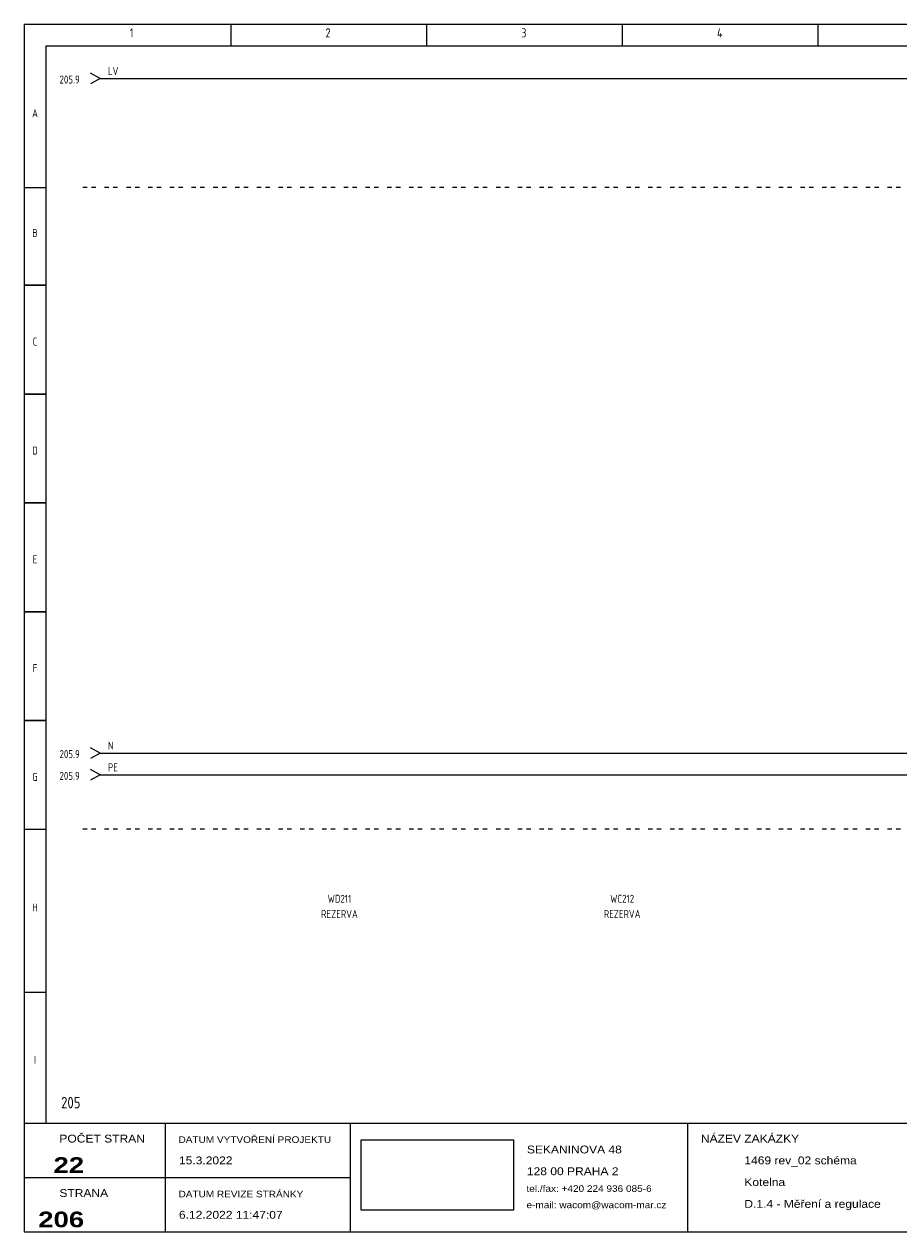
# Model space of a CAD drawing. Header units: millimetres. Extents: x 8 to 412, y 5 to 282.
# Tile 1 of 2: x 8 to 209, y 5 to 282. Entities that reach past the tile are written whole.
import ezdxf
from ezdxf.enums import TextEntityAlignment as Align

# ---------------------------------------------------------------- set-up
doc = ezdxf.new("R2010")
doc.units = ezdxf.units.MM
doc.linetypes.add('Caddy_Solid', pattern=[0])
doc.layers.add('Caddy_1', color=7, linetype='Caddy_Solid', lineweight=25)
doc.styles.add('Caddy_Arial', font='arial.ttf', dxfattribs={"width": 1.1})
doc.styles.add('Caddy_Arial Black', font='ariblk.ttf', dxfattribs={"width": 1.1})
doc.styles.add('Caddy_Vectorfont1p', font='isocp___.ttf', dxfattribs={"width": 0.9})
picture_1 = doc.add_image_def('image1.jpg', size_in_pixel=(1084, 500))

# ---------------------------------------------------------------- blocks, each defined once
blk = doc.blocks.new('00489CAD1BD5')
at = {"layer": 'Caddy_1', "color": 7, "linetype": 'Caddy_Solid', "lineweight": 25}
for p, q in [((7.5, 282.5), (7.5, 5)), ((7.5, 282.5), (412.5, 282.5)), ((55, 282.5), (55, 277.5)), ((100, 282.5), (100, 277.5)), ((145, 282.5), (145, 277.5)), ((190, 282.5), (190, 277.5)), ((12.5, 277.5), (407.5, 277.5)), ((12.5, 277.5), (12.5, 30)), ((7.5, 245), (12.5, 245)), ((7.5, 222.5), (12.5, 222.5)), ((12.5, 222.5), (7.5, 222.5)), ((11.5, 222.5), (10.5, 222.5)), ((12.5, 197.5), (7.5, 197.5)), ((7.5, 197.5), (12.5, 197.5)), ((12.5, 172.5), (7.5, 172.5)), ((7.5, 172.5), (12.5, 172.5)), ((12.5, 147.5), (7.5, 147.5)), ((7.5, 147.5), (12.5, 147.5)), ((12.5, 122.5), (7.5, 122.5)), ((7.5, 122.5), (12.5, 122.5)), ((7.5, 97.5), (12.5, 97.5)), ((12.5, 60), (7.5, 60)), ((7.5, 30), (412.5, 30)), ((40, 5), (40, 30)), ((82.5, 30), (82.5, 5)), ((160, 30), (160, 5)), ((7.5, 17.5), (82.5, 17.5)), ((7.5, 5), (412.5, 5))]:
    blk.add_line(p, q, dxfattribs=at)
at = {"layer": 'Caddy_1', "color": 7, "lineweight": 25}
for s, height, style, width, p in [('1', 2.1, 'Caddy_Vectorfont1p', 0.9, (31.8, 279.45)), ('2', 2.1, 'Caddy_Vectorfont1p', 0.9, (76.8, 279.45)), ('3', 2.1, 'Caddy_Vectorfont1p', 0.9, (121.8, 279.45)), ('4', 2.1, 'Caddy_Vectorfont1p', 0.9, (166.8, 279.45)), ('NÁZEV ZAKÁZKY', 1.8, 'Caddy_Arial', 1.1, (163.1, 25.52)), ('POČET STRAN', 1.8, 'Caddy_Arial', 1.1, (15.6, 25.52)), ('DATUM VYTVOŘENÍ PROJEKTU', 1.5, 'Caddy_Arial', 1.1, (43, 25.44)), ('15.3.2022', 1.8, 'Caddy_Arial', 1.1, (43.1, 20.52)), ('SEKANINOVA 48', 1.8, 'Caddy_Arial', 1.1, (123.1, 23.02)), ('1469 rev_02 schéma', 1.8, 'Caddy_Arial', 1.1, (173.1, 20.52)), ('128 00 PRAHA 2', 1.8, 'Caddy_Arial', 1.1, (123.1, 18.02)), ('Kotelna', 1.8, 'Caddy_Arial', 1.1, (173.1, 15.52)), ('STRANA', 1.8, 'Caddy_Arial', 1.1, (15.6, 13.02)), ('DATUM REVIZE STRÁNKY', 1.5, 'Caddy_Arial', 1.1, (43, 12.94)), ('tel./fax: +420 224 936 085-6', 1.5, 'Caddy_Arial', 1.1, (123, 14.19)), ('e-mail: wacom@wacom-mar.cz', 1.5, 'Caddy_Arial', 1.1, (123, 10.44)), ('D.1.4 - Měření a regulace', 1.8, 'Caddy_Arial', 1.1, (173.1, 10.52)), ('6.12.2022 11:47:07', 1.8, 'Caddy_Arial', 1.1, (43.1, 8.02))]:
    blk.add_text(s, height=height, dxfattribs=dict(at, style=style, width=width)).set_placement(p)
at = {"layer": 'Caddy_1', "color": 7, "lineweight": 25, "style": 'Caddy_Vectorfont1p', "width": 0.9}
for s, p in [('A', (10, 261.11)), ('B', (10, 233.61)), ('C', (10, 208.61)), ('D', (10, 183.61)), ('E', (10, 158.61)), ('F', (10, 133.61)), ('G', (10, 108.61)), ('H', (10, 78.61)), ('I', (10, 43.61))]:
    blk.add_text(s, height=1.84, dxfattribs=at).set_placement(p, align=Align.CENTER)
at = {"layer": 'Caddy_1', "color": 1, "lineweight": 25, "true_color": 0xff0000, "style": 'Caddy_Vectorfont1p', "width": 0.9}
blk.add_text('205', height=2.625, dxfattribs=at).set_placement((16, 33.38))
at = {"layer": 'Caddy_1', "color": 7, "lineweight": 25, "style": 'Caddy_Arial Black', "width": 1.1}
for s, p in [('22', (21.3, 18.55)), ('206', (21.3, 6.05))]:
    blk.add_text(s, height=3.6, dxfattribs=at).set_placement(p, align=Align.RIGHT)
at = {"color": 18, "true_color": 0x000000}
image = blk.add_image(picture_1, insert=(85, 10), size_in_units=(35, 16.14), dxfattribs=at)
blk = doc.blocks.new('44258CADA26C')
at = {"layer": 'Caddy_1', "color": 7, "linetype": 'Caddy_Solid', "lineweight": 25}
for p, q in [((22, 97.5), (21, 97.5)), ((24, 97.5), (23, 97.5)), ((27, 97.5), (26, 97.5)), ((29, 97.5), (28, 97.5)), ((32, 97.5), (31, 97.5)), ((34, 97.5), (33, 97.5)), ((37, 97.5), (36, 97.5)), ((39, 97.5), (38, 97.5)), ((42, 97.5), (41, 97.5)), ((44, 97.5), (43, 97.5)), ((47, 97.5), (46, 97.5)), ((49, 97.5), (48, 97.5)), ((52, 97.5), (51, 97.5)), ((54, 97.5), (53, 97.5)), ((57, 97.5), (56, 97.5)), ((59, 97.5), (58, 97.5)), ((62, 97.5), (61, 97.5)), ((64, 97.5), (63, 97.5)), ((67, 97.5), (66, 97.5)), ((69, 97.5), (68, 97.5)), ((72, 97.5), (71, 97.5)), ((74, 97.5), (73, 97.5)), ((77, 97.5), (76, 97.5)), ((79, 97.5), (78, 97.5)), ((82, 97.5), (81, 97.5)), ((84, 97.5), (83, 97.5)), ((87, 97.5), (86, 97.5)), ((89, 97.5), (88, 97.5)), ((92, 97.5), (91, 97.5)), ((94, 97.5), (93, 97.5)), ((97, 97.5), (96, 97.5)), ((99, 97.5), (98, 97.5)), ((102, 97.5), (101, 97.5)), ((104, 97.5), (103, 97.5)), ((107, 97.5), (106, 97.5)), ((109, 97.5), (108, 97.5)), ((112, 97.5), (111, 97.5)), ((114, 97.5), (113, 97.5)), ((117, 97.5), (116, 97.5)), ((119, 97.5), (118, 97.5)), ((122, 97.5), (121, 97.5)), ((124, 97.5), (123, 97.5)), ((127, 97.5), (126, 97.5)), ((129, 97.5), (128, 97.5)), ((132, 97.5), (131, 97.5)), ((134, 97.5), (133, 97.5)), ((137, 97.5), (136, 97.5)), ((139, 97.5), (138, 97.5)), ((142, 97.5), (141, 97.5)), ((144, 97.5), (143, 97.5)), ((147, 97.5), (146, 97.5)), ((149, 97.5), (148, 97.5)), ((152, 97.5), (151, 97.5)), ((154, 97.5), (153, 97.5)), ((157, 97.5), (156, 97.5)), ((159, 97.5), (158, 97.5)), ((162, 97.5), (161, 97.5)), ((164, 97.5), (163, 97.5)), ((167, 97.5), (166, 97.5)), ((169, 97.5), (168, 97.5)), ((172, 97.5), (171, 97.5)), ((174, 97.5), (173, 97.5)), ((177, 97.5), (176, 97.5)), ((179, 97.5), (178, 97.5)), ((182, 97.5), (181, 97.5)), ((184, 97.5), (183, 97.5)), ((187, 97.5), (186, 97.5)), ((189, 97.5), (188, 97.5)), ((192, 97.5), (191, 97.5)), ((194, 97.5), (193, 97.5)), ((197, 97.5), (196, 97.5)), ((199, 97.5), (198, 97.5)), ((202, 97.5), (201, 97.5)), ((204, 97.5), (203, 97.5)), ((207, 97.5), (206, 97.5)), ((209, 97.5), (208, 97.5)), ((212, 97.5), (211, 97.5)), ((214, 97.5), (213, 97.5)), ((217, 97.5), (216, 97.5)), ((219, 97.5), (218, 97.5)), ((222, 97.5), (221, 97.5)), ((224, 97.5), (223, 97.5)), ((227, 97.5), (226, 97.5)), ((229, 97.5), (228, 97.5)), ((232, 97.5), (231, 97.5)), ((234, 97.5), (233, 97.5)), ((237, 97.5), (236, 97.5)), ((239, 97.5), (238, 97.5)), ((242, 97.5), (241, 97.5)), ((244, 97.5), (243, 97.5)), ((247, 97.5), (246, 97.5)), ((249, 97.5), (248, 97.5)), ((252, 97.5), (251, 97.5)), ((254, 97.5), (253, 97.5)), ((257, 97.5), (256, 97.5)), ((259, 97.5), (258, 97.5)), ((262, 97.5), (261, 97.5)), ((264, 97.5), (263, 97.5)), ((267, 97.5), (266, 97.5)), ((269, 97.5), (268, 97.5)), ((272, 97.5), (271, 97.5)), ((274, 97.5), (273, 97.5)), ((277, 97.5), (276, 97.5)), ((279, 97.5), (278, 97.5)), ((282, 97.5), (281, 97.5)), ((284, 97.5), (283, 97.5)), ((287, 97.5), (286, 97.5)), ((289, 97.5), (288, 97.5)), ((292, 97.5), (291, 97.5)), ((294, 97.5), (293, 97.5)), ((297, 97.5), (296, 97.5)), ((299, 97.5), (298, 97.5)), ((302, 97.5), (301, 97.5)), ((304, 97.5), (303, 97.5)), ((307, 97.5), (306, 97.5)), ((309, 97.5), (308, 97.5)), ((312, 97.5), (311, 97.5)), ((314, 97.5), (313, 97.5)), ((317, 97.5), (316, 97.5)), ((319, 97.5), (318, 97.5)), ((322, 97.5), (321, 97.5)), ((324, 97.5), (323, 97.5)), ((327, 97.5), (326, 97.5)), ((329, 97.5), (328, 97.5)), ((332, 97.5), (331, 97.5)), ((334, 97.5), (333, 97.5)), ((337, 97.5), (336, 97.5)), ((339, 97.5), (338, 97.5)), ((342, 97.5), (341, 97.5)), ((344, 97.5), (343, 97.5)), ((347, 97.5), (346, 97.5)), ((349, 97.5), (348, 97.5)), ((352, 97.5), (351, 97.5)), ((354, 97.5), (353, 97.5)), ((357, 97.5), (356, 97.5)), ((359, 97.5), (358, 97.5)), ((362, 97.5), (361, 97.5)), ((364, 97.5), (363, 97.5)), ((367, 97.5), (366, 97.5)), ((369, 97.5), (368, 97.5)), ((372, 97.5), (371, 97.5)), ((374, 97.5), (373, 97.5)), ((377, 97.5), (376, 97.5)), ((379, 97.5), (378, 97.5)), ((382, 97.5), (381, 97.5)), ((384, 97.5), (383, 97.5)), ((387, 97.5), (386, 97.5)), ((389, 97.5), (388, 97.5)), ((392, 97.5), (391, 97.5)), ((394, 97.5), (393, 97.5)), ((397, 97.5), (396, 97.5)), ((399, 97.5), (398, 97.5))]:
    blk.add_line(p, q, dxfattribs=at)
blk = doc.blocks.new('AADEFE137590')
at = {"layer": 'Caddy_1', "color": 70, "linetype": 'Caddy_Solid', "lineweight": 25, "true_color": 0x7cfc00}
for q in [(22.75, 111.25), (22.75, 108.75)]:
    blk.add_line((25, 110), q, dxfattribs=at)
at = {"layer": 'Caddy_1', "color": 70, "lineweight": 25, "true_color": 0x7cfc00, "style": 'Caddy_Vectorfont1p', "width": 0.9}
blk.add_text('205.9', height=1.838, dxfattribs=at).set_placement((20.28, 108.86), align=Align.RIGHT)
blk.add_attdef('$TAG160010', (26.76, 110.81), '', height=1.84, dxfattribs=at)
blk = doc.blocks.new('E2F66664D788')
at = {"layer": 'Caddy_1', "color": 150, "linetype": 'Caddy_Solid', "lineweight": 25, "true_color": 0x1e90ff}
for q in [(22.75, 116.25), (22.75, 113.75)]:
    blk.add_line((25, 115), q, dxfattribs=at)
at = {"layer": 'Caddy_1', "color": 150, "lineweight": 25, "true_color": 0x1e90ff, "style": 'Caddy_Vectorfont1p', "width": 0.9}
blk.add_text('205.9', height=1.838, dxfattribs=at).set_placement((20.28, 113.86), align=Align.RIGHT)
blk.add_attdef('$TAG160010', (26.76, 115.81), '', height=1.84, dxfattribs=at)
blk = doc.blocks.new('7637A4EEF454')
at = {"layer": 'Caddy_1', "color": 7, "linetype": 'Caddy_Solid', "lineweight": 25}
for p, q in [((22, 245), (21, 245)), ((24, 245), (23, 245)), ((27, 245), (26, 245)), ((29, 245), (28, 245)), ((32, 245), (31, 245)), ((34, 245), (33, 245)), ((37, 245), (36, 245)), ((39, 245), (38, 245)), ((42, 245), (41, 245)), ((44, 245), (43, 245)), ((47, 245), (46, 245)), ((49, 245), (48, 245)), ((52, 245), (51, 245)), ((54, 245), (53, 245)), ((57, 245), (56, 245)), ((59, 245), (58, 245)), ((62, 245), (61, 245)), ((64, 245), (63, 245)), ((67, 245), (66, 245)), ((69, 245), (68, 245)), ((72, 245), (71, 245)), ((74, 245), (73, 245)), ((77, 245), (76, 245)), ((79, 245), (78, 245)), ((82, 245), (81, 245)), ((84, 245), (83, 245)), ((87, 245), (86, 245)), ((89, 245), (88, 245)), ((92, 245), (91, 245)), ((94, 245), (93, 245)), ((97, 245), (96, 245)), ((99, 245), (98, 245)), ((102, 245), (101, 245)), ((104, 245), (103, 245)), ((107, 245), (106, 245)), ((109, 245), (108, 245)), ((112, 245), (111, 245)), ((114, 245), (113, 245)), ((117, 245), (116, 245)), ((119, 245), (118, 245)), ((122, 245), (121, 245)), ((124, 245), (123, 245)), ((127, 245), (126, 245)), ((129, 245), (128, 245)), ((132, 245), (131, 245)), ((134, 245), (133, 245)), ((137, 245), (136, 245)), ((139, 245), (138, 245)), ((142, 245), (141, 245)), ((144, 245), (143, 245)), ((147, 245), (146, 245)), ((149, 245), (148, 245)), ((152, 245), (151, 245)), ((154, 245), (153, 245)), ((157, 245), (156, 245)), ((159, 245), (158, 245)), ((162, 245), (161, 245)), ((164, 245), (163, 245)), ((167, 245), (166, 245)), ((169, 245), (168, 245)), ((172, 245), (171, 245)), ((174, 245), (173, 245)), ((177, 245), (176, 245)), ((179, 245), (178, 245)), ((182, 245), (181, 245)), ((184, 245), (183, 245)), ((187, 245), (186, 245)), ((189, 245), (188, 245)), ((192, 245), (191, 245)), ((194, 245), (193, 245)), ((197, 245), (196, 245)), ((199, 245), (198, 245)), ((202, 245), (201, 245)), ((204, 245), (203, 245)), ((207, 245), (206, 245)), ((209, 245), (208, 245)), ((212, 245), (211, 245)), ((214, 245), (213, 245)), ((217, 245), (216, 245)), ((219, 245), (218, 245)), ((222, 245), (221, 245)), ((224, 245), (223, 245)), ((227, 245), (226, 245)), ((229, 245), (228, 245)), ((232, 245), (231, 245)), ((234, 245), (233, 245)), ((237, 245), (236, 245)), ((239, 245), (238, 245)), ((242, 245), (241, 245)), ((244, 245), (243, 245)), ((247, 245), (246, 245)), ((249, 245), (248, 245)), ((252, 245), (251, 245)), ((254, 245), (253, 245)), ((257, 245), (256, 245)), ((259, 245), (258, 245)), ((262, 245), (261, 245)), ((264, 245), (263, 245)), ((267, 245), (266, 245)), ((269, 245), (268, 245)), ((272, 245), (271, 245)), ((274, 245), (273, 245)), ((277, 245), (276, 245)), ((279, 245), (278, 245)), ((282, 245), (281, 245)), ((284, 245), (283, 245)), ((287, 245), (286, 245)), ((289, 245), (288, 245)), ((292, 245), (291, 245)), ((294, 245), (293, 245)), ((297, 245), (296, 245)), ((299, 245), (298, 245)), ((302, 245), (301, 245)), ((304, 245), (303, 245)), ((307, 245), (306, 245)), ((309, 245), (308, 245)), ((312, 245), (311, 245)), ((314, 245), (313, 245)), ((317, 245), (316, 245)), ((319, 245), (318, 245)), ((322, 245), (321, 245)), ((324, 245), (323, 245)), ((327, 245), (326, 245)), ((329, 245), (328, 245)), ((332, 245), (331, 245)), ((334, 245), (333, 245)), ((337, 245), (336, 245)), ((339, 245), (338, 245)), ((342, 245), (341, 245)), ((344, 245), (343, 245)), ((347, 245), (346, 245)), ((349, 245), (348, 245)), ((352, 245), (351, 245)), ((354, 245), (353, 245)), ((357, 245), (356, 245)), ((359, 245), (358, 245)), ((362, 245), (361, 245)), ((364, 245), (363, 245)), ((367, 245), (366, 245)), ((369, 245), (368, 245)), ((372, 245), (371, 245)), ((374, 245), (373, 245)), ((377, 245), (376, 245)), ((379, 245), (378, 245)), ((382, 245), (381, 245)), ((384, 245), (383, 245)), ((387, 245), (386, 245)), ((389, 245), (388, 245)), ((392, 245), (391, 245)), ((394, 245), (393, 245)), ((397, 245), (396, 245)), ((399, 245), (398, 245))]:
    blk.add_line(p, q, dxfattribs=at)
blk = doc.blocks.new('432E0479C6C1')
at = {"layer": 'Caddy_1', "color": 7, "linetype": 'Caddy_Solid', "lineweight": 25}
for q in [(22.75, 271.25), (22.75, 268.75)]:
    blk.add_line((25, 270), q, dxfattribs=at)
at = {"layer": 'Caddy_1', "color": 7, "lineweight": 25, "style": 'Caddy_Vectorfont1p', "width": 0.9}
blk.add_text('205.9', height=1.838, dxfattribs=at).set_placement((20.28, 268.86), align=Align.RIGHT)
blk.add_attdef('$TAG160010', (26.76, 270.81), '', height=1.84, dxfattribs=at)

msp = doc.modelspace()

# ---------------------------------------------------------------- linework, layer by layer
at = {"layer": 'Caddy_1', "color": 7, "linetype": 'Caddy_Solid', "lineweight": 25}
msp.add_line((25, 270), (395, 270), dxfattribs=at)
at = {"layer": 'Caddy_1', "color": 150, "linetype": 'Caddy_Solid', "lineweight": 25, "true_color": 0x1e90ff}
msp.add_line((25, 115), (235, 115), dxfattribs=at)
at = {"layer": 'Caddy_1', "color": 70, "linetype": 'Caddy_Solid', "lineweight": 25, "true_color": 0x7cfc00}
msp.add_line((25, 110), (395, 110), dxfattribs=at)

# ---------------------------------------------------------------- block references
at = {"layer": 'Caddy_1'}
for name in ['00489CAD1BD5', '7637A4EEF454', '44258CADA26C']:
    msp.add_blockref(name, (0, 0, 1), dxfattribs=at)
ref = msp.add_blockref('432E0479C6C1', (0, 0, 1), dxfattribs=at)
ref.add_attrib('$TAG160010', 'LV', (26.76, 270.81), dxfattribs={"color": 7, "lineweight": 25, "height": 1.838, "style": 'Caddy_Vectorfont1p', "width": 0.9})
ref = msp.add_blockref('E2F66664D788', (0, 0, 1), dxfattribs=at)
ref.add_attrib('$TAG160010', 'N', (26.76, 115.81), dxfattribs={"color": 150, "lineweight": 25, "true_color": 0x1e90ff, "height": 1.84, "style": 'Caddy_Vectorfont1p', "width": 0.9})
ref = msp.add_blockref('AADEFE137590', (0, 0, 1), dxfattribs=at)
ref.add_attrib('$TAG160010', 'PE', (26.76, 110.81), dxfattribs={"color": 70, "lineweight": 25, "true_color": 0x7cfc00, "height": 1.838, "style": 'Caddy_Vectorfont1p', "width": 0.9})

# ---------------------------------------------------------------- texts
at = {"layer": 'Caddy_1', "color": 7, "lineweight": 25, "style": 'Caddy_Vectorfont1p', "width": 0.9}
for s, p in [('WD211', (80, 80.61)), ('WC212', (145, 80.61)), ('REZERVA', (80, 77.11)), ('REZERVA', (145, 77.11))]:
    msp.add_text(s, height=1.838, dxfattribs=at).set_placement(p, align=Align.CENTER)

doc.saveas('drawing.dxf')
